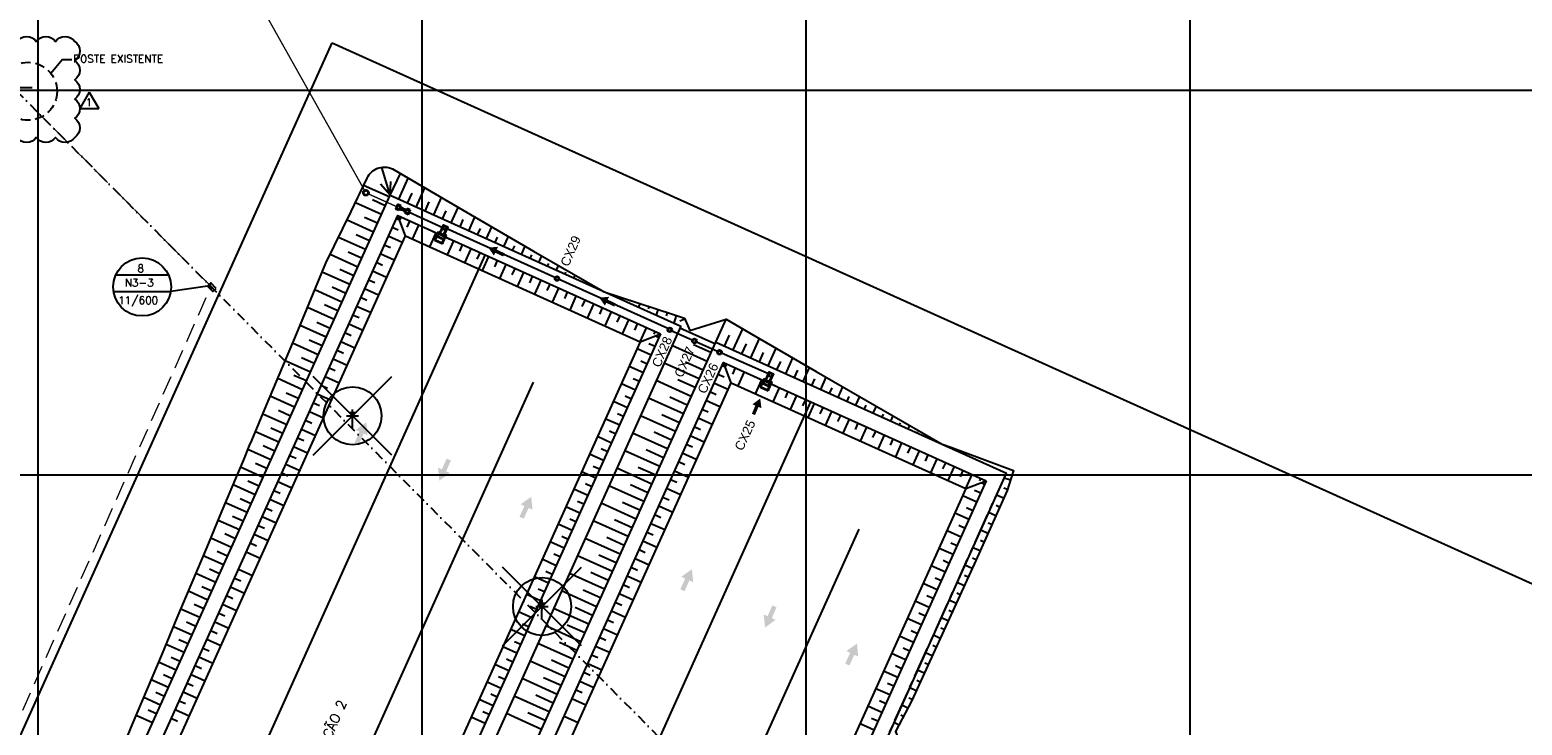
# Model space of a CAD drawing. Header units: millimetres. Extents: x 198996 to 199900, y 8707000 to 8708300.
# Tile 15 of 18: x 199198 to 199586, y 8707835 to 8708016. Entities that reach past the tile are written whole.
import ezdxf
from ezdxf.enums import TextEntityAlignment as Align

# ---------------------------------------------------------------- set-up
doc = ezdxf.new("R2010")
doc.units = ezdxf.units.MM
doc.header["$LTSCALE"] = 5
for name, pattern in [('CENTER', [50.8, 31.75, -6.35, 6.35, -6.35]), ('DASHDOT', [1, 0.5, -0.25, 0, -0.25]), ('DASHED', [0.75, 0.5, -0.25]), ('HIDDEN', [0.375, 0.25, -0.125])]:
    doc.linetypes.add(name, pattern=pattern)
for name, color, linetype in [('-CHICANA', 4, 'Continuous'), ('1', 1, 'Continuous'), ('2', 2, 'Continuous'), ('CAIXA', 7, 'Continuous'), ('CERCA', 3, 'CERCA_LINE'), ('DIM', 7, 'Continuous'), ('ELE_DUTOS', 3, 'Continuous'), ('ELE_SUBESTAÇÃO', 3, 'Continuous'), ('ELE_TX_GERAL', 2, 'Continuous'), ('LAGOA', 3, 'Continuous'), ('LAGOAS', 6, 'Continuous'), ('LAYER7', 7, 'Continuous'), ('LINHA_TRANS', 4, 'DASHDOT'), ('LMEDIA', 4, 'Continuous'), ('MALHA', 9, 'Continuous'), ('PAREDE', 5, 'Continuous'), ('POSTE', 3, 'Continuous'), ('REDE', 22, 'Continuous'), ('TER-BERMA', 4, 'Continuous'), ('TER-COTAS', 7, 'Continuous'), ('TER-EIXO', 100, 'CENTER'), ('TER-OFFSET', 3, 'Continuous'), ('TER-OFFSET-LINHA', 7, 'Continuous')]:
    doc.layers.add(name, color=color, linetype=linetype)
doc.layers.add('TEXTO3', color=4, linetype='Continuous', lineweight=18)
doc.styles.add('NARROW', font='ARIALN.TTF')
doc.styles.add('ROMANS', font='romans.shx', dxfattribs={"width": 0.85})
doc.linetypes.add('CERCA_LINE', pattern='A,0.5,-0.2,["X",Standard,S=0.1,R=0,X=-0.1,Y=-0.05],-0.25', length=0.95)

# ---------------------------------------------------------------- blocks, each defined once
blk = doc.blocks.new('A$C0C100BE6')
blk.add_hatch(color=7).paths.add_polyline_path([(0.772, 0.604), (0.956, 0.808), (1.217, 0), (0.387, 0.178), (0.571, 0.381), (0, 0.898), (0.201, 1.12)])

msp = doc.modelspace()

# ---------------------------------------------------------------- hatches: boundary and pattern name
for points in [[(199319.52, 8707958.55), (199319.87, 8707959.29), (199317.33, 8707959.07), (199318.79, 8707956.99), (199319.14, 8707957.73), (199321.23, 8707956.75), (199321.61, 8707957.57)], [(199348.41, 8707945.53), (199348.75, 8707946.28), (199346.22, 8707946.06), (199347.68, 8707943.97), (199348.02, 8707944.72), (199350.12, 8707943.74), (199350.5, 8707944.55)], [(199387.67, 8707917.63), (199388.43, 8707917.31), (199388.12, 8707919.83), (199386.08, 8707918.3), (199386.84, 8707917.98), (199385.94, 8707915.85), (199386.77, 8707915.5)]]:
    msp.add_hatch(color=7).paths.add_polyline_path(points)
at = {"layer": 'ELE_SUBESTAÇÃO'}
msp.add_hatch(color=256, dxfattribs=at).paths.add_polyline_path([(199245.61, 8707947.65), (199245.04, 8707949.88), (199244.22, 8707949.08)])

# ---------------------------------------------------------------- linework, layer by layer
at = {"layer": '-CHICANA', "color": 7}
for p, q in [((199238.49, 8707783.91, 1), (199316.54, 8707957.14, 1)), ((199251.01, 8707750.85, 1), (199329.06, 8707924.07, 1)), ((199323.28, 8707745.71, 1), (199401.33, 8707918.93, 1)), ((199335.8, 8707712.64, 1), (199413.85, 8707885.87, 1))]:
    msp.add_line(p, q, dxfattribs=at)
at = {"color": 7}
for p, q in [((199293.8, 8707970.12, 1), (199293.39, 8707969.21, 1)), ((199294.25, 8707969.92, 1), (199293.8, 8707970.12, 1)), ((199294, 8707969.35, 1), (199293.84, 8707969.01, 1)), ((199294.25, 8707969.92, 1), (199294.1, 8707969.58, 1)), ((199293.84, 8707969.01, 1), (199293.39, 8707969.21, 1)), ((199295.04, 8707968.97, 1), (199295.18, 8707968.91, 1)), ((199295.04, 8707968.97, 1), (199295.18, 8707968.91, 1)), ((199295.18, 8707968.91, 1), (199295.04, 8707968.97, 1)), ((199295.07, 8707969.04, 1), (199295.21, 8707968.98, 1)), ((199295.07, 8707969.04, 1), (199295.21, 8707968.98, 1)), ((199296.02, 8707968.44, 1), (199295.86, 8707968.1, 1)), ((199296.32, 8707967.89, 1), (199295.86, 8707968.1, 1)), ((199296.27, 8707969.01, 1), (199296.12, 8707968.67, 1)), ((199296.73, 8707968.8, 1), (199296.27, 8707969.01, 1)), ((199296.73, 8707968.8, 1), (199296.32, 8707967.89, 1)), ((199302.99, 8707963.24, 1), (199304.09, 8707962.74, 1)), ((199306.19, 8707961.8, 1), (199307.28, 8707961.31, 1)), ((199387.78, 8707925.04, 1), (199388.88, 8707924.54, 1)), ((199390.98, 8707923.6, 1), (199392.08, 8707923.1, 1))]:
    msp.add_line(p, q, dxfattribs=at)
for centre, radius in [((199335.21, 8707951.02, 34.68), 0.6), ((199335.21, 8707951.02, 34.68), 0.4), ((199364.59, 8707937.68, -32.68), 0.6), ((199364.59, 8707937.68, -32.68), 0.4), ((199370.98, 8707934.8, 1), 0.6), ((199370.98, 8707934.8, 1), 0.4), ((199377.53, 8707931.85, 1), 0.6), ((199377.53, 8707931.85, 1), 0.4)]:
    msp.add_circle(centre, radius, dxfattribs=at)
at = {"layer": '1', "color": 7}
for p, q in [((199305.64, 8707961.06, 1), (199303.9, 8707961.84, 1)), ((199305.72, 8707961.24, 1), (199303.99, 8707962.02, 1)), ((199304.88, 8707962.77, 1), (199304.91, 8707962.75, 1)), ((199305.69, 8707962.41, 1), (199305.65, 8707962.41, 1)), ((199390.43, 8707922.86, 1), (199388.69, 8707923.64, 1)), ((199390.51, 8707923.04, 1), (199388.78, 8707923.82, 1)), ((199389.67, 8707924.57, 1), (199389.7, 8707924.54, 1)), ((199390.48, 8707924.21, 1), (199390.44, 8707924.2, 1))]:
    msp.add_line(p, q, dxfattribs=at)
at = {"layer": '1', "color": 7, "linetype": 'HIDDEN', "ltscale": 0.008}
for p, q in [((199303.99, 8707962.02, 1), (199304.65, 8707962.55, 1)), ((199304.29, 8707962.71, 1), (199304.03, 8707962.12, 1)), ((199304.92, 8707962.76, 1), (199305.8, 8707964.71, 1)), ((199305.65, 8707962.43, 1), (199306.53, 8707964.38, 1)), ((199305.72, 8707961.24, 1), (199305.67, 8707962.09, 1)), ((199306.03, 8707961.93, 1), (199305.76, 8707961.33, 1)), ((199388.78, 8707923.82, 1), (199389.44, 8707924.34, 1)), ((199389.08, 8707924.51, 1), (199388.82, 8707923.91, 1)), ((199389.71, 8707924.55, 1), (199390.59, 8707926.51, 1)), ((199390.44, 8707924.22, 1), (199391.32, 8707926.18, 1)), ((199390.51, 8707923.04, 1), (199390.46, 8707923.89, 1)), ((199390.82, 8707923.72, 1), (199390.55, 8707923.13, 1))]:
    msp.add_line(p, q, dxfattribs=at)
at = {"layer": '1', "color": 7, "linetype": 'Continuous', "ltscale": 0.008}
for p, q in [((199304.65, 8707962.55, 1), (199304.92, 8707962.76, 1)), ((199305.67, 8707962.09, 1), (199305.65, 8707962.43, 1)), ((199389.44, 8707924.34, 1), (199389.71, 8707924.55, 1)), ((199390.46, 8707923.89, 1), (199390.44, 8707924.22, 1))]:
    msp.add_line(p, q, dxfattribs=at)
at = {"layer": '2', "color": 7}
for p, q in [((199303.72, 8707961.92, 1), (199303.9, 8707961.84, 1)), ((199305.64, 8707961.06, 1), (199305.82, 8707960.98, 1)), ((199388.51, 8707923.72, 1), (199388.69, 8707923.64, 1)), ((199390.43, 8707922.86, 1), (199390.61, 8707922.78, 1))]:
    msp.add_line(p, q, dxfattribs=at)
at = {"layer": '2', "color": 7, "elevation": 1}
for points in [[(199306.53, 8707964.38), (199305.8, 8707964.71), (199305.47, 8707963.98), (199306.2, 8707963.65)], [(199391.32, 8707926.18), (199390.59, 8707926.51), (199390.26, 8707925.78), (199390.99, 8707925.45)]]:
    msp.add_lwpolyline(points, close=True, dxfattribs=at)
at = {"layer": 'CERCA', "color": 7, "ltscale": 2}
for p, q in [((199160.46, 8707754.35), (199276.71, 8708012.37)), ((199276.71, 8708012.37), (199629.98, 8707853.2))]:
    msp.add_line(p, q, dxfattribs=at)
at = {"layer": 'Defpoints', "color": 7, "linetype": 'ByBlock'}
for p in [(199306.53, 8707964.39, 1), (199306.53, 8707964.39, 1), (199306.6, 8707964.41, 1), (199306.6, 8707964.41, 1), (199391.32, 8707926.18, 1), (199391.32, 8707926.18, 1), (199391.39, 8707926.21, 1), (199391.39, 8707926.21, 1)]:
    msp.add_point(p, dxfattribs=at)
at = {"layer": 'DIM', "color": 23}
msp.add_lwpolyline([(199184.63, 8708012.72, -0.520567), (199189.63, 8708012.72, -0.520567), (199194.63, 8708012.72, -0.520567), (199199.63, 8708012.72, -0.520567), (199204.63, 8708012.72, -0.520567), (199209.63, 8708012.72, -0.520567), (199209.63, 8708007.72, -0.520567), (199209.63, 8708002.72, -0.520567), (199209.63, 8707997.72, -0.520567), (199209.63, 8707992.72, -0.520567), (199209.63, 8707987.72, -0.520567), (199204.63, 8707987.72, -0.520567), (199199.63, 8707987.72, -0.520567), (199194.63, 8707987.72, -0.520567), (199189.63, 8707987.72, -0.520567), (199184.63, 8707987.72, -0.520567), (199184.63, 8707992.72, -0.520567), (199184.63, 8707997.72, -0.520567), (199184.63, 8708002.72, -0.520567), (199184.63, 8708007.72, -0.520567)], format="xyb", close=True, dxfattribs=at)
at = {"layer": 'ELE_DUTOS', "linetype": 'HIDDEN', "lineweight": 0, "ltscale": 4}
msp.add_line((199244.61, 8707949.46), (199196.93, 8707997.36), dxfattribs=at)
msp.add_lwpolyline([(199196.1, 8707838.73), (199244.92, 8707948.37)], dxfattribs=at)
at = {"layer": 'ELE_SUBESTAÇÃO'}
msp.add_lwpolyline([(199246.43, 8707948.44), (199245.04, 8707949.88), (199244.22, 8707949.08), (199245.61, 8707947.65)], close=True, dxfattribs=at)
at = {"layer": 'ELE_TX_GERAL', "lineweight": -3}
for p, q in [((199206.45, 8708008.04), (199203.45, 8708004.37)), ((199206.45, 8708008.04), (199208.93, 8708008.04)), ((199213.43, 8707999.55), (199210.93, 8707995.22)), ((199213.43, 8707999.55), (199215.93, 8707995.22)), ((199210.93, 8707995.22), (199215.93, 8707995.22)), ((199292.22, 8707905.06), (199271.72, 8707925.55)), ((199271.72, 8707905.06), (199292.22, 8707925.55)), ((199341.55, 8707855.49), (199321.06, 8707875.98)), ((199321.06, 8707855.49), (199341.55, 8707875.98))]:
    msp.add_line(p, q, dxfattribs=at)
for points in [[(199220.35, 8707952), (199234.05, 8707952)], [(199219.75, 8707947.63), (199234.65, 8707947.63)], [(199244.22, 8707949.08), (199234.65, 8707947.63)]]:
    msp.add_lwpolyline(points, dxfattribs=at)
at = {"layer": 'ELE_TX_GERAL', "linetype": 'DASHED', "lineweight": -3}
msp.add_circle((199197.48, 8707999.75), 7.55, dxfattribs=at)
at = {"layer": 'ELE_TX_GERAL', "lineweight": -3}
for centre in [(199227.2, 8707948.84), (199281.97, 8707915.3), (199331.31, 8707865.73)]:
    msp.add_circle(centre, 7.55, dxfattribs=at)
at = {"layer": 'LAGOA', "color": 7, "elevation": 1}
msp.add_lwpolyline([(199446.91, 8707898.4), (199358.59, 8707702.37), (199290.21, 8707733.18), (199378.53, 8707929.2)], close=True, dxfattribs=at)
at = {"layer": 'LAYER7', "color": 7, "linetype": 'HIDDEN', "ltscale": 0.5, "elevation": 1}
for points in [[(199306.46, 8707964.36), (199305.82, 8707964.65), (199305.54, 8707964.01), (199306.18, 8707963.72)], [(199391.25, 8707926.16), (199390.62, 8707926.44), (199390.33, 8707925.81), (199390.97, 8707925.52)]]:
    msp.add_lwpolyline(points, close=True, dxfattribs=at)
at = {"layer": 'LINHA_TRANS', "color": 7}
msp.add_lwpolyline([(199172.83, 8708021.58), (199615.69, 8707576.64), (199615.69, 8707576.64)], dxfattribs=at)
at = {"layer": 'LMEDIA', "color": 7, "ltscale": 2}
for p, q in [((199293.7, 8707970.39, 1), (199293.12, 8707969.11, 1)), ((199294.52, 8707970.02, 1), (199293.7, 8707970.39, 1)), ((199294, 8707969.35, 1), (199294.59, 8707969.08, 1)), ((199294.25, 8707969.92, 1), (199294.1, 8707969.58, 1)), ((199294.1, 8707969.58, 1), (199294.69, 8707969.31, 1)), ((199294.52, 8707970.02, 1), (199294.36, 8707969.68, 1)), ((199294.36, 8707969.68, 1), (199294.79, 8707969.48, 1)), ((199294.69, 8707969.31, 1), (199295.07, 8707969.04, 1)), ((199294.79, 8707969.48, 1), (199295.17, 8707969.21, 1)), ((199293.94, 8707968.74, 1), (199293.12, 8707969.11, 1)), ((199294.1, 8707969.08, 1), (199293.94, 8707968.74, 1)), ((199294.1, 8707969.08, 1), (199294.53, 8707968.89, 1)), ((199294.53, 8707968.89, 1), (199294.98, 8707968.79, 1)), ((199294.59, 8707969.08, 1), (199295.04, 8707968.97, 1)), ((199295.07, 8707968.74, 1), (199294.98, 8707968.79, 1)), ((199295.04, 8707968.97, 1), (199295.18, 8707968.91, 1)), ((199295.04, 8707968.97, 1), (199295.18, 8707968.91, 1)), ((199295.07, 8707969.04, 1), (199295.21, 8707968.98, 1)), ((199295.07, 8707968.74, 1), (199295.31, 8707968.54, 1)), ((199295.17, 8707969.21, 1), (199295.27, 8707969.17, 1)), ((199295.18, 8707968.91, 1), (199295.42, 8707968.71, 1)), ((199295.21, 8707968.98, 1), (199295.53, 8707968.93, 1)), ((199295.27, 8707969.17, 1), (199295.58, 8707969.13, 1)), ((199295.31, 8707968.54, 1), (199295.75, 8707968.34, 1)), ((199295.42, 8707968.71, 1), (199296.02, 8707968.44, 1)), ((199295.53, 8707968.93, 1), (199296.12, 8707968.67, 1)), ((199295.58, 8707969.13, 1), (199296.02, 8707968.93, 1)), ((199295.75, 8707968.34, 1), (199295.6, 8707968, 1)), ((199296.42, 8707967.63, 1), (199295.6, 8707968, 1)), ((199296.17, 8707969.27, 1), (199296.02, 8707968.93, 1)), ((199296.99, 8707968.9, 1), (199296.17, 8707969.27, 1)), ((199296.99, 8707968.9, 1), (199296.42, 8707967.63, 1))]:
    msp.add_line(p, q, dxfattribs=at)
for radius in [0.75, 0.55]:
    msp.add_circle((199285.45, 8707973.34, 1), radius, dxfattribs=at)
at = {"layer": 'MALHA'}
for p, q in [((199200, 8708300), (199200, 8707000)), ((199200, 8708300), (199200, 8707000)), ((199300, 8708300), (199300, 8707000)), ((199300, 8708300), (199300, 8707000)), ((199400, 8708300), (199400, 8707000)), ((199400, 8708300), (199400, 8707000)), ((199500, 8708300), (199500, 8707000)), ((199500, 8708300), (199500, 8707000)), ((199000, 8708000), (199900, 8708000)), ((199000, 8708000), (199900, 8708000)), ((199000, 8708000), (199900, 8708000)), ((199000, 8708000), (199900, 8708000)), ((199000, 8707900), (199900, 8707900))]:
    msp.add_line(p, q, dxfattribs=at)
at = {"layer": 'PAREDE', "color": 7}
for p, q in [((199303.37, 8707961.15, 1), (199304.32, 8707963.25, 1)), ((199303.47, 8707960.88, 1), (199303.93, 8707961.9, 1)), ((199303.84, 8707962.2, 1), (199305.94, 8707961.25, 1)), ((199303.93, 8707961.9, 1), (199303.89, 8707961.92, 1)), ((199303.91, 8707961.99, 1), (199303.96, 8707961.97, 1)), ((199303.96, 8707961.97, 1), (199304.03, 8707962.12, 1)), ((199304.29, 8707962.71, 1), (199304.42, 8707962.98, 1)), ((199304.29, 8707962.71, 1), (199306.03, 8707961.93, 1)), ((199304.32, 8707963.25, 1), (199304.82, 8707963.02, 1)), ((199304.42, 8707962.98, 1), (199306.15, 8707962.2, 1)), ((199305.47, 8707960.2, 1), (199306.41, 8707962.3, 1)), ((199305.91, 8707962.53, 1), (199306.41, 8707962.3, 1)), ((199306.03, 8707961.93, 1), (199306.15, 8707962.2, 1)), ((199303.37, 8707961.15, 1), (199303.29, 8707960.96, 1)), ((199303.29, 8707960.96, 1), (199303.47, 8707960.88, 1)), ((199303.47, 8707960.88, 1), (199305.2, 8707960.1, 1)), ((199303.55, 8707961.06, 1), (199305.28, 8707960.28, 1)), ((199305.2, 8707960.1, 1), (199305.66, 8707961.12, 1)), ((199305.2, 8707960.1, 1), (199305.38, 8707960.02, 1)), ((199305.47, 8707960.2, 1), (199305.38, 8707960.02, 1)), ((199305.71, 8707961.1, 1), (199305.66, 8707961.12, 1)), ((199305.69, 8707961.18, 1), (199305.76, 8707961.33, 1)), ((199305.74, 8707961.16, 1), (199305.69, 8707961.18, 1)), ((199388.16, 8707922.94, 1), (199388.08, 8707922.76, 1)), ((199388.08, 8707922.76, 1), (199388.26, 8707922.68, 1)), ((199388.16, 8707922.94, 1), (199389.11, 8707925.04, 1)), ((199388.26, 8707922.68, 1), (199388.72, 8707923.7, 1)), ((199388.26, 8707922.68, 1), (199389.99, 8707921.9, 1)), ((199388.34, 8707922.86, 1), (199390.08, 8707922.08, 1)), ((199388.64, 8707923.99, 1), (199390.73, 8707923.05, 1)), ((199388.72, 8707923.7, 1), (199388.68, 8707923.72, 1)), ((199388.71, 8707923.78, 1), (199388.75, 8707923.76, 1)), ((199388.75, 8707923.76, 1), (199388.82, 8707923.91, 1)), ((199389.08, 8707924.51, 1), (199389.21, 8707924.78, 1)), ((199389.08, 8707924.51, 1), (199390.82, 8707923.72, 1)), ((199389.11, 8707925.04, 1), (199389.61, 8707924.82, 1)), ((199389.21, 8707924.78, 1), (199390.94, 8707924, 1)), ((199389.99, 8707921.9, 1), (199390.45, 8707922.92, 1)), ((199390.26, 8707922, 1), (199391.2, 8707924.1, 1)), ((199390.5, 8707922.9, 1), (199390.45, 8707922.92, 1)), ((199390.48, 8707922.98, 1), (199390.55, 8707923.13, 1)), ((199390.53, 8707922.96, 1), (199390.48, 8707922.98, 1)), ((199390.7, 8707924.32, 1), (199391.2, 8707924.1, 1)), ((199390.82, 8707923.72, 1), (199390.94, 8707924, 1)), ((199389.99, 8707921.9, 1), (199390.18, 8707921.82, 1)), ((199390.26, 8707922, 1), (199390.18, 8707921.82, 1))]:
    msp.add_line(p, q, dxfattribs=at)
at = {"layer": 'PAREDE', "color": 7, "elevation": 1}
for points in [[(199304.74, 8707962.84), (199305.7, 8707964.98), (199306.79, 8707964.48), (199305.83, 8707962.34)], [(199389.53, 8707924.63), (199390.49, 8707926.77), (199391.58, 8707926.28), (199390.62, 8707924.14)]]:
    msp.add_lwpolyline(points, close=True, dxfattribs=at)
at = {"layer": 'POSTE', "color": 7}
for p, q in [((199195.37, 8708000.73), (199198.52, 8708000.72)), ((199280.39, 8707915.31), (199283.54, 8707915.3)), ((199281.1, 8707916.15), (199282.85, 8707916.14)), ((199281.95, 8707911.94), (199281.98, 8707916.98)), ((199329.73, 8707865.74), (199332.88, 8707865.73)), ((199330.44, 8707866.58), (199332.19, 8707866.57)), ((199331.29, 8707862.37), (199331.31, 8707867.41))]:
    msp.add_line(p, q, dxfattribs=at)
at = {"layer": 'REDE', "color": 7}
for p, q in [((199296.52, 8707968.35, 1), (199305.64, 8707964.24, 1)), ((199334.66, 8707951.27, 34.68), (199306.32, 8707964.04, 34.68)), ((199364.09, 8707938.01, 34.68), (199335.75, 8707950.78, 34.68)), ((199365.14, 8707937.43, 34.68), (199370.43, 8707935.05, 34.68)), ((199371.52, 8707934.56, 34.68), (199376.99, 8707932.1, 34.68)), ((199390.43, 8707926.15, 1), (199378.08, 8707931.61, 1))]:
    msp.add_line(p, q, dxfattribs=at)
at = {"layer": 'REDE', "color": 7, "elevation": 1}
for points in [[(199285.08, 8707973.99, 0.35, 0.35, 0), (199214.24, 8708100, 0, 0, 0)], [(199293.59, 8707969.67, 0.35, 0.35, 0), (199286.13, 8707973.03, 0.35, 0.35, 0)]]:
    msp.add_lwpolyline(points, format="xyseb", dxfattribs=at)
at = {"layer": 'TER-BERMA', "color": 7}
for p, q in [((199284.92, 8707731.18, 1), (199376.53, 8707934.49, 1)), ((199376.53, 8707934.49, 1), (199452.2, 8707900.4, 1)), ((199360.6, 8707697.08, 1), (199452.2, 8707900.4, 1))]:
    msp.add_line(p, q, dxfattribs=at)
at = {"layer": 'TER-BERMA', "color": 7, "elevation": 1}
for points in [[(199367.41, 8707938.6), (199275.81, 8707735.29), (199200.13, 8707769.38), (199291.74, 8707972.7)], [(199362.12, 8707936.6), (199273.8, 8707740.58), (199205.42, 8707771.38), (199293.74, 8707967.41)], [(199446.91, 8707898.4), (199358.59, 8707702.37), (199290.21, 8707733.18), (199378.53, 8707929.2)]]:
    msp.add_lwpolyline(points, close=True, dxfattribs=at)
at = {"layer": 'TER-COTAS', "color": 7}
for q in [(199289.56, 8707979.95, 0.26), (199294.46, 8707978.35, 0.32), (199289.24, 8707975.61, 0.66), (199291.93, 8707976.31, 0.61)]:
    msp.add_line((199291.74, 8707972.7, 1), q, dxfattribs=at)
at = {"layer": 'TER-EIXO', "ltscale": 0.05, "flags": 128}
msp.add_lwpolyline([(199360.6, 8707697.08), (199452.2, 8707900.4)], dxfattribs=at)
at = {"layer": 'TER-OFFSET', "color": 7}
for p, q in [((199295.75, 8707962.12, 1), (199293.74, 8707967.41, 1)), ((199347.25, 8707947.69), (199365.51, 8707941.67)), ((199365.51, 8707941.67), (199368.37, 8707940.73)), ((199368.37, 8707940.73), (199369.81, 8707937.52)), ((199356.83, 8707934.59, 1), (199362.12, 8707936.6, 1)), ((199380.54, 8707923.91, 1), (199378.53, 8707929.2, 1)), ((199441.62, 8707896.39, 1), (199446.91, 8707898.4, 1))]:
    msp.add_line(p, q, dxfattribs=at)
msp.add_lwpolyline([(199220.83, 8707825.86), (199224.71, 8707835.09), (199228.59, 8707844.31), (199232.46, 8707853.53), (199236.34, 8707862.75), (199240.21, 8707871.97), (199244.09, 8707881.19), (199247.97, 8707890.41), (199251.84, 8707899.64), (199253.63, 8707903.88), (199255.18, 8707907.57), (199255.72, 8707908.86), (199259.59, 8707918.08), (199267.35, 8707936.52), (199275.05, 8707954.99), (199281.65, 8707968.47), (199283.34, 8707972.09), (199283.77, 8707973), (199285.78, 8707977.17, -0.438515), (199292.81, 8707979.32), (199311.67, 8707968.25), (199329.08, 8707958.19), (199346.48, 8707948.14), (199347.25, 8707947.69)], format="xyb", dxfattribs=at)
at = {"layer": 'TER-OFFSET', "color": 7, "elevation": 1}
for points in [[(199356.83, 8707934.59), (199271.8, 8707745.87), (199210.71, 8707773.39), (199295.75, 8707962.12)], [(199441.62, 8707896.39), (199356.59, 8707707.66), (199295.5, 8707735.19), (199380.54, 8707923.91)]]:
    msp.add_lwpolyline(points, close=True, dxfattribs=at)
at = {"layer": 'TER-OFFSET', "color": 7}
for points in [[(199369.81, 8707937.52), (199379.21, 8707940.45), (199385.31, 8707936.93), (199402.71, 8707926.88), (199420.12, 8707916.82), (199435.5, 8707907.93)], [(199435.5, 8707907.93), (199437.71, 8707907.19), (199454.08, 8707901.11), (199452.38, 8707895.93), (199444.27, 8707877.65), (199435.92, 8707859.48), (199427.57, 8707841.3), (199423.35, 8707833.21), (199424, 8707831.5)]]:
    msp.add_lwpolyline(points, dxfattribs=at)
at = {"layer": 'TER-OFFSET-LINHA', "color": 7}
for p, q in [((199294.02, 8707971.67), (199296.49, 8707977.16)), ((199296.3, 8707970.64), (199297.48, 8707973.26)), ((199298.58, 8707969.62), (199300.83, 8707974.61)), ((199300.86, 8707968.59), (199301.93, 8707970.96)), ((199303.14, 8707967.56), (199305.16, 8707972.07)), ((199307.69, 8707965.51), (199309.5, 8707969.52)), ((199294.21, 8707966.18, 34.68), (199293.3, 8707966.58, 34.68)), ((199294.24, 8707966.08, 34.68), (199294.65, 8707967, 34.68)), ((199296.2, 8707964.35, 34.68), (199296.93, 8707965.97, 34.68)), ((199305.41, 8707966.54), (199306.37, 8707968.66)), ((199309.97, 8707964.48), (199310.82, 8707966.36)), ((199312.25, 8707963.45), (199313.85, 8707966.99)), ((199294.89, 8707960.38, 34.68), (199291.25, 8707962.03, 34.68)), ((199293.89, 8707963.58, 34.68), (199292.27, 8707964.31, 34.68)), ((199297.57, 8707961.3, 34.68), (199299.21, 8707964.94, 34.68)), ((199302.13, 8707959.24, 34.68), (199303.77, 8707962.89, 34.68)), ((199305.31, 8707960.21, 34.68), (199306.05, 8707961.86, 34.68)), ((199314.53, 8707962.43), (199315.28, 8707964.08)), ((199316.81, 8707961.4), (199318.2, 8707964.48)), ((199319.09, 8707960.37), (199319.73, 8707961.8)), ((199321.37, 8707959.35), (199322.55, 8707961.96)), ((199291.87, 8707959, 34.68), (199290.22, 8707959.75, 34.68)), ((199306.69, 8707957.19, 34.68), (199308.33, 8707960.83, 34.68)), ((199309.88, 8707958.19, 34.68), (199310.61, 8707959.81, 34.68)), ((199311.25, 8707955.13, 34.68), (199312.89, 8707958.78, 34.68)), ((199314.42, 8707956.1, 34.68), (199315.17, 8707957.75, 34.68)), ((199323.65, 8707958.32), (199324.19, 8707959.51)), ((199325.93, 8707957.29), (199326.9, 8707959.45)), ((199289.79, 8707954.46, 34.68), (199288.17, 8707955.19, 34.68)), ((199292.84, 8707955.82, 34.68), (199289.19, 8707957.47, 34.68)), ((199315.8, 8707953.08, 34.68), (199317.45, 8707956.73, 34.68)), ((199318.98, 8707954.05, 34.68), (199319.73, 8707955.7, 34.68)), ((199320.36, 8707951.03, 34.68), (199322.01, 8707954.67, 34.68)), ((199328.21, 8707956.27), (199328.64, 8707957.23)), ((199330.49, 8707955.24), (199331.25, 8707956.93)), ((199332.77, 8707954.21), (199333.1, 8707954.94)), ((199335.05, 8707953.18), (199335.6, 8707954.42)), ((199287.76, 8707949.88, 34.68), (199286.11, 8707950.63, 34.68)), ((199290.79, 8707951.27, 34.68), (199287.14, 8707952.91, 34.68)), ((199323.56, 8707952.03, 34.68), (199324.29, 8707953.65, 34.68)), ((199324.92, 8707948.97, 34.68), (199326.56, 8707952.62, 34.68)), ((199328.1, 8707949.94, 34.68), (199328.84, 8707951.59, 34.68)), ((199329.48, 8707946.92, 34.68), (199331.12, 8707950.56, 34.68)), ((199337.33, 8707952.16), (199337.55, 8707952.66)), ((199339.6, 8707951.13), (199339.95, 8707951.91)), ((199341.88, 8707950.1), (199342.01, 8707950.38)), ((199285.68, 8707945.34, 34.68), (199284.06, 8707946.07, 34.68)), ((199288.73, 8707946.71, 34.68), (199285.09, 8707948.35, 34.68)), ((199332.66, 8707947.89, 34.68), (199333.4, 8707949.54, 34.68)), ((199334.04, 8707944.86, 34.68), (199335.68, 8707948.51, 34.68)), ((199337.23, 8707945.86, 34.68), (199337.96, 8707947.48, 34.68)), ((199338.6, 8707942.81, 34.68), (199340.24, 8707946.46, 34.68)), ((199344.16, 8707949.08), (199344.31, 8707949.39)), ((199346.44, 8707948.05), (199346.46, 8707948.09)), ((199347.25, 8707947.69), (199347.25, 8707947.68)), ((199349.63, 8707946.9), (199349.59, 8707946.78)), ((199352, 8707946.12), (199351.84, 8707945.62)), ((199286.68, 8707942.15, 34.68), (199283.03, 8707943.79, 34.68)), ((199341.78, 8707943.78, 34.68), (199342.52, 8707945.43, 34.68)), ((199343.16, 8707940.76, 34.68), (199344.8, 8707944.4, 34.68)), ((199346.33, 8707941.72, 34.68), (199347.08, 8707943.38, 34.68)), ((199347.71, 8707938.7, 34.68), (199349.36, 8707942.35, 34.68)), ((199354.38, 8707945.34), (199354.25, 8707944.96)), ((199356.75, 8707944.56), (199356.42, 8707943.55)), ((199359.13, 8707943.78), (199358.92, 8707943.15)), ((199361.5, 8707942.99), (199361, 8707941.49)), ((199363.87, 8707942.21), (199363.59, 8707941.33)), ((199284.65, 8707937.5, 34.68), (199281.01, 8707939.14, 34.68)), ((199283.66, 8707940.77, 34.68), (199282, 8707941.51, 34.68)), ((199350.91, 8707939.7, 34.68), (199351.64, 8707941.32, 34.68)), ((199352.27, 8707936.65, 34.68), (199353.92, 8707940.3, 34.68)), ((199355.45, 8707937.62, 34.68), (199356.2, 8707939.27, 34.68)), ((199356.83, 8707934.59, 34.68), (199358.48, 8707938.24, 34.68)), ((199366.25, 8707941.43), (199365.59, 8707939.42)), ((199368.48, 8707940.49), (199367.16, 8707939.9)), ((199376.53, 8707934.49), (199379.21, 8707940.45)), ((199282.6, 8707932.94, 34.68), (199278.95, 8707934.58, 34.68)), ((199281.6, 8707936.13, 34.68), (199279.98, 8707936.86, 34.68)), ((199360.47, 8707936.59, 34.68), (199360.75, 8707937.21, 34.68)), ((199360.89, 8707936.13, 34.68), (199361.8, 8707935.72, 34.68)), ((199376.32, 8707934.04), (199367.21, 8707938.15)), ((199378.81, 8707933.47), (199380.1, 8707936.33)), ((199381.09, 8707932.44), (199383.57, 8707937.94)), ((199385.65, 8707930.39), (199387.92, 8707935.42)), ((199279.58, 8707931.56, 34.68), (199277.93, 8707932.31, 34.68)), ((199356.1, 8707932.81, 34.68), (199359.74, 8707931.16, 34.68)), ((199359.15, 8707934.17, 34.68), (199360.77, 8707933.44, 34.68)), ((199374.27, 8707929.48), (199365.15, 8707933.59)), ((199375.3, 8707931.76), (199370.74, 8707933.81)), ((199383.37, 8707931.41), (199384.55, 8707934.05)), ((199387.93, 8707929.36), (199389.01, 8707931.76)), ((199390.21, 8707928.33), (199392.27, 8707932.91)), ((199277.49, 8707927.02, 34.68), (199275.87, 8707927.75, 34.68)), ((199280.55, 8707928.38, 34.68), (199276.9, 8707930.03, 34.68)), ((199354.04, 8707928.25, 34.68), (199357.69, 8707926.61, 34.68)), ((199357.07, 8707929.63, 34.68), (199358.72, 8707928.88, 34.68)), ((199372.22, 8707924.92), (199363.1, 8707929.03)), ((199373.24, 8707927.2), (199368.68, 8707929.25)), ((199379, 8707927.97, 34.68), (199378.09, 8707928.38, 34.68)), ((199379.03, 8707927.88, 34.68), (199379.45, 8707928.79, 34.68)), ((199380.99, 8707926.15, 34.68), (199381.72, 8707927.77, 34.68)), ((199382.36, 8707923.09, 34.68), (199384, 8707926.74, 34.68)), ((199392.48, 8707927.31), (199393.46, 8707929.48)), ((199394.76, 8707926.28), (199396.62, 8707930.4)), ((199397.04, 8707925.25), (199397.92, 8707927.2)), ((199399.32, 8707924.22), (199400.97, 8707927.88)), ((199275.47, 8707922.44, 34.68), (199273.82, 8707923.19, 34.68)), ((199278.49, 8707923.82, 34.68), (199274.85, 8707925.47, 34.68)), ((199351.99, 8707923.69, 34.68), (199355.64, 8707922.05, 34.68)), ((199355.04, 8707925.06, 34.68), (199356.66, 8707924.33, 34.68)), ((199370.16, 8707920.36), (199361.05, 8707924.47)), ((199371.19, 8707922.64), (199366.63, 8707924.7)), ((199379.69, 8707922.18, 34.68), (199376.04, 8707923.82, 34.68)), ((199378.69, 8707925.37, 34.68), (199377.07, 8707926.1, 34.68)), ((199386.92, 8707921.04, 34.68), (199388.56, 8707924.69, 34.68)), ((199390.1, 8707922.01, 34.68), (199390.84, 8707923.66, 34.68)), ((199401.6, 8707923.2), (199402.37, 8707924.91)), ((199403.88, 8707922.17), (199405.32, 8707925.37)), ((199408.44, 8707920.12), (199409.67, 8707922.86)), ((199276.44, 8707919.27, 34.68), (199272.79, 8707920.91, 34.68)), ((199349.94, 8707919.13, 34.68), (199353.58, 8707917.49, 34.68)), ((199352.96, 8707920.51, 34.68), (199354.61, 8707919.77, 34.68)), ((199368.11, 8707915.8), (199358.99, 8707919.91)), ((199369.14, 8707918.08), (199364.58, 8707920.14)), ((199377.63, 8707917.62, 34.68), (199373.98, 8707919.26, 34.68)), ((199376.66, 8707920.8, 34.68), (199375.01, 8707921.54, 34.68)), ((199391.48, 8707918.98, 34.68), (199393.12, 8707922.63, 34.68)), ((199394.67, 8707919.98, 34.68), (199395.4, 8707921.6, 34.68)), ((199396.04, 8707916.93, 34.68), (199397.68, 8707920.58, 34.68)), ((199399.21, 8707917.9, 34.68), (199399.96, 8707919.55, 34.68)), ((199406.16, 8707921.14), (199406.83, 8707922.63)), ((199410.72, 8707919.09), (199411.28, 8707920.34)), ((199274.39, 8707914.71, 34.68), (199270.74, 8707916.35, 34.68)), ((199273.39, 8707917.9, 34.68), (199271.77, 8707918.63, 34.68)), ((199350.94, 8707915.94, 34.68), (199352.56, 8707915.21, 34.68)), ((199366.05, 8707911.24), (199356.94, 8707915.35)), ((199367.08, 8707913.52), (199362.52, 8707915.58)), ((199374.58, 8707916.25, 34.68), (199372.96, 8707916.98, 34.68)), ((199400.6, 8707914.88, 34.68), (199402.24, 8707918.52, 34.68)), ((199403.77, 8707915.84, 34.68), (199404.52, 8707917.5, 34.68)), ((199405.15, 8707912.82, 34.68), (199406.8, 8707916.47, 34.68)), ((199408.35, 8707913.82, 34.68), (199409.08, 8707915.44, 34.68)), ((199272.33, 8707910.15, 34.68), (199268.68, 8707911.79, 34.68)), ((199271.36, 8707913.33, 34.68), (199269.71, 8707914.07, 34.68)), ((199347.88, 8707914.57, 34.68), (199351.53, 8707912.93, 34.68)), ((199348.85, 8707911.39, 34.68), (199350.5, 8707910.65, 34.68)), ((199365.03, 8707908.97), (199360.47, 8707911.02)), ((199372.56, 8707911.68, 34.68), (199370.9, 8707912.43, 34.68)), ((199375.58, 8707913.06, 34.68), (199371.93, 8707914.71, 34.68)), ((199409.71, 8707910.77, 34.68), (199411.36, 8707914.42, 34.68)), ((199412.89, 8707911.74, 34.68), (199413.64, 8707913.39, 34.68)), ((199414.27, 8707908.71, 34.68), (199415.91, 8707912.36, 34.68)), ((199417.45, 8707909.68, 34.68), (199418.19, 8707911.33, 34.68)), ((199270.28, 8707905.59, 34.68), (199266.63, 8707907.23, 34.68)), ((199269.28, 8707908.78, 34.68), (199267.66, 8707909.51, 34.68)), ((199345.74, 8707909.98, 34.68), (199349.39, 8707908.33, 34.68)), ((199364, 8707906.69), (199354.88, 8707910.79)), ((199370.47, 8707907.14, 34.68), (199368.85, 8707907.87, 34.68)), ((199373.52, 8707908.5, 34.68), (199369.88, 8707910.15, 34.68)), ((199418.83, 8707906.66, 34.68), (199420.47, 8707910.31, 34.68)), ((199422.02, 8707907.66, 34.68), (199422.75, 8707909.28, 34.68)), ((199423.39, 8707904.61, 34.68), (199425.03, 8707908.25, 34.68)), ((199426.57, 8707905.57, 34.68), (199427.31, 8707907.23, 34.68)), ((199267.26, 8707904.21, 34.68), (199265.6, 8707904.95, 34.68)), ((199343.69, 8707905.42, 34.68), (199347.33, 8707903.78, 34.68)), ((199346.74, 8707906.79, 34.68), (199348.36, 8707906.06, 34.68)), ((199362.97, 8707904.41), (199358.42, 8707906.46)), ((199368.45, 8707902.56, 34.68), (199366.8, 8707903.31, 34.68)), ((199371.47, 8707903.95, 34.68), (199367.82, 8707905.59, 34.68)), ((199427.95, 8707902.55, 34.68), (199429.59, 8707906.2, 34.68)), ((199431.13, 8707903.52, 34.68), (199431.87, 8707905.17, 34.68)), ((199432.51, 8707900.5, 34.68), (199434.15, 8707904.15, 34.68)), ((199265.17, 8707899.66, 34.68), (199263.55, 8707900.39, 34.68)), ((199268.22, 8707901.03, 34.68), (199264.58, 8707902.67, 34.68)), ((199341.63, 8707900.86, 34.68), (199345.28, 8707899.22, 34.68)), ((199344.65, 8707902.24, 34.68), (199346.31, 8707901.5, 34.68)), ((199369.45, 8707899.3, 34.68), (199365.8, 8707900.94, 34.68)), ((199435.7, 8707901.5, 34.68), (199436.43, 8707903.12, 34.68)), ((199437.06, 8707898.45, 34.68), (199438.71, 8707902.09, 34.68)), ((199440.24, 8707899.41, 34.68), (199440.99, 8707901.07, 34.68)), ((199441.62, 8707896.39, 34.68), (199443.27, 8707900.04, 34.68)), ((199263.15, 8707895.09, 34.68), (199261.5, 8707895.84, 34.68)), ((199266.17, 8707896.47, 34.68), (199262.52, 8707898.12, 34.68)), ((199339.58, 8707896.3, 34.68), (199343.23, 8707894.66, 34.68)), ((199342.63, 8707897.67, 34.68), (199344.25, 8707896.94, 34.68)), ((199367.39, 8707894.74, 34.68), (199363.75, 8707896.38, 34.68)), ((199366.39, 8707897.93, 34.68), (199364.77, 8707898.66, 34.68)), ((199443.94, 8707895.97, 34.68), (199445.56, 8707895.24, 34.68)), ((199445.26, 8707898.39, 34.68), (199445.55, 8707899.01, 34.68)), ((199445.68, 8707897.93, 34.68), (199446.59, 8707897.52, 34.68)), ((199264.12, 8707891.91, 34.68), (199260.47, 8707893.56, 34.68)), ((199337.53, 8707891.74, 34.68), (199341.17, 8707890.1, 34.68)), ((199340.55, 8707893.12, 34.68), (199342.2, 8707892.38, 34.68)), ((199365.34, 8707890.18, 34.68), (199361.69, 8707891.82, 34.68)), ((199364.37, 8707893.36, 34.68), (199362.72, 8707894.1, 34.68)), ((199440.89, 8707894.6, 34.68), (199444.54, 8707892.96, 34.68)), ((199262.06, 8707887.35, 34.68), (199258.41, 8707889, 34.68)), ((199261.06, 8707890.55, 34.68), (199259.44, 8707891.28, 34.68)), ((199338.53, 8707888.55, 34.68), (199340.15, 8707887.82, 34.68)), ((199362.28, 8707888.81, 34.68), (199360.66, 8707889.54, 34.68)), ((199438.83, 8707890.05, 34.68), (199442.48, 8707888.4, 34.68)), ((199441.86, 8707891.43, 34.68), (199443.51, 8707890.68, 34.68)), ((199260.01, 8707882.8, 34.68), (199256.36, 8707884.44, 34.68)), ((199259.04, 8707885.97, 34.68), (199257.39, 8707886.72, 34.68)), ((199335.47, 8707887.18, 34.68), (199339.12, 8707885.54, 34.68)), ((199336.44, 8707884.01, 34.68), (199338.09, 8707883.26, 34.68)), ((199360.26, 8707884.24, 34.68), (199358.61, 8707884.98, 34.68)), ((199363.28, 8707885.62, 34.68), (199359.64, 8707887.26, 34.68)), ((199436.78, 8707885.49, 34.68), (199440.43, 8707883.84, 34.68)), ((199439.83, 8707886.85, 34.68), (199441.45, 8707886.12, 34.68)), ((199256.95, 8707881.43, 34.68), (199255.33, 8707882.16, 34.68)), ((199333.42, 8707882.63, 34.68), (199337.06, 8707880.98, 34.68)), ((199358.18, 8707879.7, 34.68), (199356.56, 8707880.43, 34.68)), ((199361.23, 8707881.06, 34.68), (199357.58, 8707882.71, 34.68)), ((199434.73, 8707880.93, 34.68), (199438.37, 8707879.29, 34.68)), ((199437.75, 8707882.31, 34.68), (199439.4, 8707881.56, 34.68)), ((199257.95, 8707878.24, 34.68), (199254.31, 8707879.88, 34.68)), ((199331.36, 8707878.07, 34.68), (199335.01, 8707876.42, 34.68)), ((199334.42, 8707879.43, 34.68), (199336.04, 8707878.7, 34.68)), ((199359.18, 8707876.5, 34.68), (199355.53, 8707878.15, 34.68)), ((199432.67, 8707876.37, 34.68), (199436.32, 8707874.73, 34.68)), ((199435.73, 8707877.74, 34.68), (199437.35, 8707877.01, 34.68)), ((199252.85, 8707872.31, 34.68), (199251.23, 8707873.04, 34.68)), ((199255.9, 8707873.68, 34.68), (199252.25, 8707875.32, 34.68)), ((199329.31, 8707873.51, 34.68), (199332.96, 8707871.87, 34.68)), ((199332.33, 8707874.89, 34.68), (199333.98, 8707874.14, 34.68)), ((199357.12, 8707871.95, 34.68), (199353.48, 8707873.59, 34.68)), ((199356.15, 8707875.12, 34.68), (199354.5, 8707875.87, 34.68)), ((199433.64, 8707873.19, 34.68), (199435.29, 8707872.45, 34.68)), ((199250.82, 8707867.74, 34.68), (199249.17, 8707868.48, 34.68)), ((199253.85, 8707869.12, 34.68), (199250.2, 8707870.76, 34.68)), ((199327.26, 8707868.95, 34.68), (199330.9, 8707867.31, 34.68)), ((199330.31, 8707870.32, 34.68), (199331.93, 8707869.59, 34.68)), ((199355.07, 8707867.39, 34.68), (199351.42, 8707869.03, 34.68)), ((199354.07, 8707870.58, 34.68), (199352.45, 8707871.31, 34.68)), ((199430.53, 8707871.77, 34.68), (199434.18, 8707870.13, 34.68)), ((199431.53, 8707868.58, 34.68), (199433.15, 8707867.85, 34.68)), ((199251.79, 8707864.56, 34.68), (199248.15, 8707866.2, 34.68)), ((199325.2, 8707864.39, 34.68), (199328.85, 8707862.75, 34.68)), ((199328.22, 8707865.77, 34.68), (199329.88, 8707865.03, 34.68)), ((199353.01, 8707862.83, 34.68), (199349.37, 8707864.47, 34.68)), ((199352.05, 8707866.01, 34.68), (199350.39, 8707866.75, 34.68)), ((199428.48, 8707867.22, 34.68), (199432.13, 8707865.57, 34.68)), ((199249.74, 8707860, 34.68), (199246.09, 8707861.65, 34.68)), ((199248.74, 8707863.2, 34.68), (199247.12, 8707863.93, 34.68)), ((199326.2, 8707861.2, 34.68), (199327.82, 8707860.47, 34.68)), ((199349.96, 8707861.46, 34.68), (199348.34, 8707862.19, 34.68)), ((199426.42, 8707862.66, 34.68), (199430.07, 8707861.01, 34.68)), ((199429.45, 8707864.04, 34.68), (199431.1, 8707863.29, 34.68)), ((199247.68, 8707855.44, 34.68), (199244.04, 8707857.09, 34.68)), ((199246.72, 8707858.62, 34.68), (199245.06, 8707859.37, 34.68)), ((199323.15, 8707859.83, 34.68), (199326.79, 8707858.19, 34.68)), ((199324.12, 8707856.65, 34.68), (199325.77, 8707855.91, 34.68)), ((199347.94, 8707856.89, 34.68), (199346.29, 8707857.63, 34.68)), ((199350.96, 8707858.27, 34.68), (199347.31, 8707859.91, 34.68)), ((199424.37, 8707858.1, 34.68), (199428.02, 8707856.46, 34.68)), ((199427.42, 8707859.46, 34.68), (199429.04, 8707858.73, 34.68)), ((199244.63, 8707854.08, 34.68), (199243.01, 8707854.81, 34.68)), ((199321.09, 8707855.27, 34.68), (199324.74, 8707853.63, 34.68)), ((199345.85, 8707852.34, 34.68), (199344.23, 8707853.07, 34.68)), ((199348.91, 8707853.71, 34.68), (199345.26, 8707855.35, 34.68)), ((199422.32, 8707853.54, 34.68), (199425.96, 8707851.9, 34.68)), ((199425.34, 8707854.92, 34.68), (199426.99, 8707854.18, 34.68)), ((199242.61, 8707849.5, 34.68), (199240.96, 8707850.25, 34.68)), ((199245.63, 8707850.89, 34.68), (199241.98, 8707852.53, 34.68)), ((199319.04, 8707850.71, 34.68), (199322.69, 8707849.07, 34.68)), ((199322.09, 8707852.08, 34.68), (199323.71, 8707851.35, 34.68)), ((199346.85, 8707849.15, 34.68), (199343.21, 8707850.79, 34.68)), ((199420.26, 8707848.98, 34.68), (199423.91, 8707847.34, 34.68)), ((199423.32, 8707850.35, 34.68), (199424.94, 8707849.62, 34.68)), ((199240.52, 8707844.96, 34.68), (199238.9, 8707845.69, 34.68)), ((199243.58, 8707846.33, 34.68), (199239.93, 8707847.97, 34.68)), ((199316.99, 8707846.16, 34.68), (199320.63, 8707844.51, 34.68)), ((199320.01, 8707847.54, 34.68), (199321.66, 8707846.79, 34.68)), ((199344.8, 8707844.59, 34.68), (199341.15, 8707846.24, 34.68)), ((199343.83, 8707847.77, 34.68), (199342.18, 8707848.52, 34.68)), ((199421.23, 8707845.8, 34.68), (199422.88, 8707845.06, 34.68)), ((199238.5, 8707840.39, 34.68), (199236.85, 8707841.13, 34.68)), ((199241.52, 8707841.77, 34.68), (199237.88, 8707843.41, 34.68)), ((199314.93, 8707841.6, 34.68), (199318.58, 8707839.95, 34.68)), ((199317.99, 8707842.96, 34.68), (199319.61, 8707842.23, 34.68)), ((199342.75, 8707840.03, 34.68), (199339.1, 8707841.68, 34.68)), ((199341.75, 8707843.23, 34.68), (199340.13, 8707843.96, 34.68)), ((199418.21, 8707844.42, 34.68), (199421.86, 8707842.78, 34.68)), ((199419.21, 8707841.23, 34.68), (199420.83, 8707840.5, 34.68)), ((199239.47, 8707837.21, 34.68), (199235.82, 8707838.85, 34.68)), ((199315.9, 8707838.42, 34.68), (199317.55, 8707837.68, 34.68)), ((199416.15, 8707839.86, 34.68), (199419.8, 8707838.22, 34.68)), ((199236.41, 8707835.84, 34.68), (199234.79, 8707836.57, 34.68)), ((199312.88, 8707837.04, 34.68), (199316.53, 8707835.4, 34.68)), ((199340.69, 8707835.48, 34.68), (199337.04, 8707837.12, 34.68)), ((199414.1, 8707835.31, 34.68), (199417.75, 8707833.66, 34.68)), ((199417.12, 8707836.69, 34.68), (199418.77, 8707835.94, 34.68))]:
    msp.add_line(p, q, dxfattribs=at)
at = {"layer": 'TER-OFFSET-LINHA', "color": 7, "flags": 128}
for points in [[(199291.53, 8707972.24), (199284.85, 8707975.25)], [(199289.48, 8707967.68), (199282.71, 8707970.73)], [(199290.51, 8707969.96), (199287.14, 8707971.48)], [(199287.43, 8707963.12), (199280.55, 8707966.22)], [(199288.45, 8707965.4), (199285.05, 8707966.94)], [(199285.37, 8707958.57), (199278.35, 8707961.73)], [(199286.4, 8707960.84), (199282.92, 8707962.41)], [(199284.34, 8707956.29), (199280.8, 8707957.88)], [(199283.32, 8707954.01), (199276.15, 8707957.24)], [(199281.26, 8707949.45), (199274.08, 8707952.68)], [(199282.29, 8707951.73), (199278.67, 8707953.36)], [(199279.21, 8707944.89), (199272.16, 8707948.07)], [(199280.24, 8707947.17), (199276.68, 8707948.77)], [(199277.16, 8707940.33), (199270.23, 8707943.45)], [(199278.18, 8707942.61), (199274.69, 8707944.18)], [(199275.1, 8707935.77), (199268.31, 8707938.83)], [(199276.13, 8707938.05), (199272.7, 8707939.6)], [(199274.07, 8707933.49), (199270.71, 8707935.01)], [(199273.05, 8707931.21), (199266.38, 8707934.22)], [(199270.99, 8707926.65), (199264.44, 8707929.61)], [(199272.02, 8707928.93), (199268.71, 8707930.42)], [(199268.94, 8707922.1), (199262.5, 8707925)], [(199269.97, 8707924.38), (199266.72, 8707925.84)], [(199266.89, 8707917.54), (199260.56, 8707920.39)], [(199267.91, 8707919.82), (199264.72, 8707921.25)], [(199413, 8707918.06), (199414.03, 8707920.34)], [(199264.83, 8707912.98), (199258.63, 8707915.77)], [(199265.86, 8707915.26), (199262.73, 8707916.67)], [(199415.28, 8707917.04), (199415.74, 8707918.06)], [(199417.56, 8707916.01), (199418.38, 8707917.83)], [(199419.84, 8707914.98), (199420.19, 8707915.78)], [(199422.12, 8707913.95), (199422.73, 8707915.31)], [(199262.78, 8707908.42), (199256.69, 8707911.16)], [(199263.81, 8707910.7), (199260.73, 8707912.08)], [(199424.4, 8707912.93), (199424.65, 8707913.49)], [(199426.67, 8707911.9), (199427.08, 8707912.8)], [(199428.95, 8707910.87), (199429.1, 8707911.21)], [(199261.75, 8707906.14), (199258.74, 8707907.5)], [(199431.23, 8707909.85), (199431.43, 8707910.28)], [(199433.51, 8707908.82), (199433.56, 8707908.92)], [(199260.72, 8707903.86), (199254.75, 8707906.55)], [(199361.95, 8707902.13), (199352.83, 8707906.24)], [(199258.67, 8707899.3), (199252.81, 8707901.94)], [(199259.7, 8707901.58), (199256.74, 8707902.91)], [(199359.89, 8707897.57), (199350.78, 8707901.68)], [(199360.92, 8707899.85), (199356.36, 8707901.9)], [(199256.62, 8707894.74), (199250.87, 8707897.33)], [(199257.64, 8707897.02), (199254.74, 8707898.33)], [(199357.84, 8707893.01), (199348.72, 8707897.12)], [(199358.87, 8707895.29), (199354.31, 8707897.34)], [(199452.46, 8707896.16), (199451.51, 8707896.47)], [(199453.24, 8707898.54), (199451.61, 8707899.07)], [(199254.56, 8707890.19), (199248.94, 8707892.72)], [(199255.59, 8707892.46), (199252.75, 8707893.75)], [(199355.78, 8707888.45), (199346.67, 8707892.56)], [(199356.81, 8707890.73), (199352.25, 8707892.78)], [(199450.45, 8707891.58), (199449.53, 8707891.99)], [(199451.47, 8707893.87), (199449.63, 8707894.68)], [(199252.51, 8707885.63), (199247, 8707888.11)], [(199253.54, 8707887.91), (199250.75, 8707889.16)], [(199353.73, 8707883.89), (199344.61, 8707888)], [(199354.76, 8707886.17), (199350.2, 8707888.23)], [(199449.44, 8707889.3), (199447.57, 8707890.13)], [(199251.48, 8707883.35), (199248.75, 8707884.58)], [(199447.41, 8707884.73), (199445.52, 8707885.57)], [(199448.43, 8707887.01), (199447.49, 8707887.43)], [(199250.45, 8707881.07), (199245.06, 8707883.5)], [(199249.43, 8707878.79), (199246.76, 8707879.99)], [(199351.68, 8707879.33), (199342.56, 8707883.44)], [(199352.7, 8707881.61), (199348.15, 8707883.67)], [(199445.39, 8707880.16), (199443.47, 8707881.01)], [(199446.4, 8707882.44), (199445.45, 8707882.86)], [(199248.4, 8707876.51), (199243.12, 8707878.89)], [(199349.62, 8707874.78), (199340.51, 8707878.88)], [(199350.65, 8707877.05), (199346.09, 8707879.11)], [(199443.33, 8707875.6), (199441.42, 8707876.47)], [(199444.37, 8707877.87), (199443.41, 8707878.3)], [(199246.35, 8707871.95), (199241.18, 8707874.28)], [(199247.37, 8707874.23), (199244.76, 8707875.41)], [(199347.57, 8707870.22), (199338.45, 8707874.32)], [(199348.6, 8707872.5), (199344.04, 8707874.55)], [(199442.29, 8707873.33), (199441.34, 8707873.76)], [(199244.29, 8707867.39), (199239.24, 8707869.67)], [(199245.32, 8707869.67), (199242.77, 8707870.82)], [(199345.52, 8707865.66), (199336.4, 8707869.77)], [(199346.54, 8707867.94), (199341.98, 8707869.99)], [(199440.2, 8707868.78), (199439.27, 8707869.21)], [(199441.24, 8707871.06), (199439.37, 8707871.92)], [(199242.24, 8707862.83), (199237.31, 8707865.06)], [(199243.27, 8707865.11), (199240.77, 8707866.24)], [(199343.46, 8707861.1), (199334.34, 8707865.21)], [(199344.49, 8707863.38), (199339.93, 8707865.43)], [(199438.11, 8707864.24), (199437.2, 8707864.66)], [(199439.15, 8707866.51), (199437.32, 8707867.36)], [(199241.21, 8707860.55), (199238.77, 8707861.65)], [(199341.41, 8707856.54), (199332.29, 8707860.65)], [(199342.43, 8707858.82), (199337.88, 8707860.87)], [(199437.07, 8707861.97), (199435.26, 8707862.8)], [(199240.19, 8707858.27), (199235.37, 8707860.44)], [(199239.16, 8707856), (199236.78, 8707857.07)], [(199434.98, 8707857.43), (199433.21, 8707858.24)], [(199436.02, 8707859.7), (199435.13, 8707860.11)], [(199238.13, 8707853.72), (199233.43, 8707855.83)], [(199339.35, 8707851.98), (199330.24, 8707856.09)], [(199340.38, 8707854.26), (199335.82, 8707856.32)], [(199432.89, 8707852.88), (199431.15, 8707853.68)], [(199433.94, 8707855.15), (199433.06, 8707855.56)], [(199236.08, 8707849.16), (199231.49, 8707851.22)], [(199237.1, 8707851.44), (199234.78, 8707852.48)], [(199337.3, 8707847.42), (199328.18, 8707851.53)], [(199338.33, 8707849.7), (199333.77, 8707851.76)], [(199430.81, 8707848.34), (199429.1, 8707849.12)], [(199431.85, 8707850.61), (199430.99, 8707851.01)], [(199234.02, 8707844.6), (199229.55, 8707846.61)], [(199235.05, 8707846.88), (199232.79, 8707847.9)], [(199335.25, 8707842.86), (199326.13, 8707846.97)], [(199336.27, 8707845.14), (199331.71, 8707847.2)], [(199429.76, 8707846.07), (199428.92, 8707846.45)], [(199231.97, 8707840.04), (199227.62, 8707842)], [(199233, 8707842.32), (199230.79, 8707843.31)], [(199333.19, 8707838.31), (199324.07, 8707842.41)], [(199334.22, 8707840.59), (199329.66, 8707842.64)], [(199427.68, 8707841.52), (199426.85, 8707841.9)], [(199428.72, 8707843.79), (199427.05, 8707844.56)], [(199229.92, 8707835.48), (199225.68, 8707837.39)], [(199230.94, 8707837.76), (199228.79, 8707838.73)], [(199331.14, 8707833.75), (199322.02, 8707837.86)], [(199332.16, 8707836.03), (199327.61, 8707838.08)], [(199425.37, 8707837.09), (199424.69, 8707837.44)], [(199426.53, 8707839.3), (199425.03, 8707840.09)], [(199424.21, 8707834.87), (199422.97, 8707835.52)]]:
    msp.add_lwpolyline(points, dxfattribs=at)

# ---------------------------------------------------------------- block references
at = {"layer": 'CAIXA', "color": 7, "yscale": 3.999999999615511, "zscale": 4}
for p, xscale, rotation in [((199281.09, 8707911.67, 343), -4.000000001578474, 203.6726843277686), ((199309.04, 8707900.42, 343), -4.000000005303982, 23.82133673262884), ((199324.04, 8707892.36, 343), -3.999999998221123, 203.0918001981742), ((199365.88, 8707873.47, 343), -4.000000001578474, 203.6726843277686), ((199393.83, 8707862.22, 343), -4.000000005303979, 23.82133673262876), ((199408.84, 8707854.16, 343), -3.999999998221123, 203.0918001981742)]:
    msp.add_blockref('A$C0C100BE6', p, dxfattribs=dict(at, xscale=xscale, rotation=rotation))

# ---------------------------------------------------------------- texts
at = {"layer": 'ELE_TX_GERAL', "lineweight": -3, "style": 'ROMANS'}
for s, p in [('POSTE EXISTENTE', (199209.23, 8708007.2)), ('1', (199212.5, 8707995.87)), ('8', (199225.96, 8707952.64)), ('N3-3', (199222.67, 8707948.97)), ('11/600', (199220.93, 8707944.38))]:
    msp.add_text(s, height=2, rotation=360, dxfattribs=at).set_placement(p)
at = {"layer": 'LAGOAS', "color": 7, "style": 'ROMANS'}
msp.add_text('LAGOA DE MATURAÇÃO 2', height=2.5, rotation=66.392, dxfattribs=at).set_placement((199273, 8707821.56, 343), align=Align.BOTTOM_CENTER)
at = {"layer": 'TEXTO3', "color": 7, "style": 'NARROW', "width": 1.2}
for s, rotation, p in [('CX29', 66.4979, (199340.5, 8707957.42, 1)), ('CX28', 66.4979, (199364.3, 8707931.19, 1)), ('CX27', 66.4979, (199370.16, 8707928.55, 1)), ('CX26', 65.1645, (199376.25, 8707924.28, 1)), ('CX25', 65.1645, (199385.9, 8707909.47, 1))]:
    msp.add_text(s, height=2.4, rotation=rotation, dxfattribs=at).set_placement(p, align=Align.BOTTOM_CENTER)

doc.saveas('drawing.dxf')
